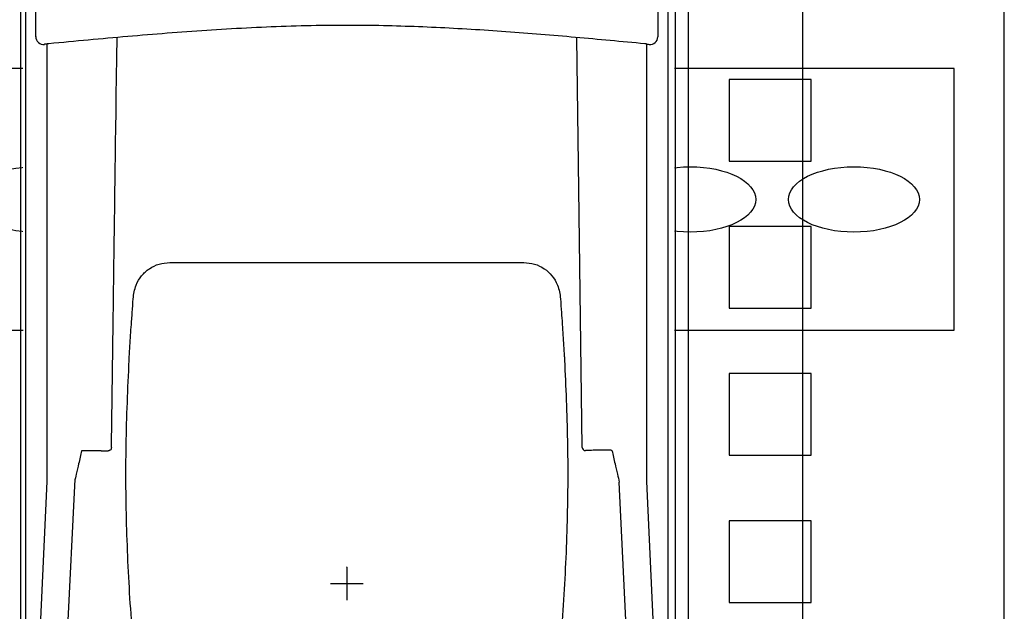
# Model space of a CAD drawing. Header units: millimetres. Extents: x -11513 to 3649, y 2330 to 12522.
# Tile 30 of 75: x -9678 to -9524, y 8339 to 8431. Entities that reach past the tile are written whole.
import ezdxf
from ezdxf.lldxf.tags import DXFTag

# ---------------------------------------------------------------- set-up
doc = ezdxf.new("R2010")
doc.units = ezdxf.units.MM
for name, color, linetype in [('Aparatura', 7, 'Continuous'), ('Rozłączniki listwowe', 7, 'Continuous'), ('WG1-00-901-0001-', 7, 'Continuous'), ('WG1-00-923-0035_', 7, 'Continuous')]:
    doc.layers.add(name, color=color, linetype=linetype)
tags = doc.linetypes.add('CENTER2', pattern=[28.575, 19.05, -3.175, 3.175, -3.175]).pattern_tags.tags
tags[10:11] = [DXFTag(74, 4), DXFTag(75, 0), DXFTag(340, '0'), DXFTag(46, 0.0), DXFTag(50, 0.0), DXFTag(44, 0.0), DXFTag(45, 0.0)]
tags[8:9] = [DXFTag(74, 4), DXFTag(75, 0), DXFTag(340, '0'), DXFTag(46, 0.0), DXFTag(50, 0.0), DXFTag(44, 0.0), DXFTag(45, 0.0)]
tags[6:7] = [DXFTag(74, 4), DXFTag(75, 0), DXFTag(340, '0'), DXFTag(46, 0.0), DXFTag(50, 0.0), DXFTag(44, 0.0), DXFTag(45, 0.0)]
tags[4:5] = [DXFTag(74, 4), DXFTag(75, 0), DXFTag(340, '0'), DXFTag(46, 0.0), DXFTag(50, 0.0), DXFTag(44, 0.0), DXFTag(45, 0.0)]

# ---------------------------------------------------------------- blocks, each defined once
blk = doc.blocks.new('wspornik rozłączników')
at = {"layer": 'Aparatura', "linetype": 'Continuous'}
blk.add_lwpolyline([(0, 0), (780, 0), (780, 40), (0, 40)], close=True, dxfattribs=at)
for centre in [(639.68, 20), (664.68, 20), (689.68, 20), (714.68, 20), (739.68, 20), (764.68, 20)]:
    blk.add_ellipse(centre, major_axis=(10, 0), ratio=0.5, dxfattribs=at)
blk = doc.blocks.new('rozmieszczenie aparatury cz siłowa')
blk.add_line((800, 152.11), (800, 966.3))
at = {"layer": 'Aparatura', "linetype": 'Continuous'}
blk.add_line((769.22, 40.94), (769.22, 1115.94), dxfattribs=at)
at = {"layer": 'WG1-00-901-0001-', "color": 7, "linetype": 'Continuous'}
blk.add_line((800, 0), (800, 845), dxfattribs=at)
at = {"layer": 'WG1-00-923-0035_', "color": 7, "linetype": 'CENTER2'}
blk.add_line((800, 152.11), (800, 966.3), dxfattribs=at)
at = {"layer": 'WG1-00-923-0035_', "color": 7, "linetype": 'Continuous'}
for p, q in [((751.76, 157.11), (751.76, 961.3)), ((758, 692.82), (758, 680.33)), ((770.49, 692.82), (758, 692.82)), ((770.49, 680.33), (770.49, 692.82)), ((758, 680.33), (770.49, 680.33)), ((758, 670.34), (758, 657.86)), ((770.49, 670.34), (758, 670.34)), ((770.49, 657.86), (770.49, 670.34)), ((758, 657.86), (770.49, 657.86)), ((758, 647.87), (758, 635.38)), ((770.49, 647.87), (758, 647.87)), ((770.49, 635.38), (770.49, 647.87)), ((758, 635.38), (770.49, 635.38)), ((758, 625.39), (758, 612.9)), ((770.49, 625.39), (758, 625.39)), ((770.49, 612.9), (770.49, 625.39)), ((758, 612.9), (770.49, 612.9))]:
    blk.add_line(p, q, dxfattribs=at)
blk.add_blockref('wspornik rozłączników', (12.36, 654.49))
blk = doc.blocks.new('ARS400-6-2V 400A PRO góra')
at = {"layer": 'Aparatura'}
for p, q in [((-2168.06, 5435.18), (-2168.06, 4757.49)), ((-2068.06, 4757.49), (-2068.06, 5435.18))]:
    blk.add_line(p, q, dxfattribs=at)
blk.add_wipeout([(-2168.06, 5435.18), (-2167.31, 4757.28), (-2068.35, 4757.28), (-2068.06, 5435.18)]).dxf.layer = 'Rozłączniki listwowe'
at = {"layer": 'Aparatura', "lineweight": 30}
for p, q in [((-2165.74, 5114.99), (-2165.74, 5140.36)), ((-2070.74, 5140.36), (-2070.74, 5114.99)), ((-2165.74, 5114.93), (-2165.74, 5114.99)), ((-2082.81, 5091.66), (-2083.12, 5114.75)), ((-2070.74, 5114.99), (-2070.74, 5114.93)), ((-2164.07, 5113.83), (-2164.07, 5046.99)), ((-2072.42, 5046.99), (-2072.42, 5113.83)), ((-2082.28, 5052.21), (-2082.81, 5091.66)), ((-2154.19, 5052.19), (-2154.13, 5056.6)), ((-2155.74, 5051.69), (-2154.69, 5051.69)), ((-2154.69, 5051.69), (-2154.67, 5051.69)), ((-2164.07, 5046.99), (-2166.92, 4984.84)), ((-2162.78, 4984.92), (-2159.74, 5047.36)), ((-2073.7, 4984.92), (-2076.63, 5046.88)), ((-2069.57, 4984.84), (-2072.42, 5046.99))]:
    blk.add_line(p, q, dxfattribs=at)
at = {"layer": 'Aparatura'}
for p, q in [((-2167.24, 5092.3), (-2167.24, 5120.2)), ((-2069.24, 5120.2), (-2069.24, 5095.31)), ((-2069.24, 5095.31), (-2069.24, 4972.83)), ((-2167.24, 4986.82), (-2167.24, 5092.3)), ((-2082.3, 5052.19), (-2082.28, 5052.21))]:
    blk.add_line(p, q, dxfattribs=at)
at = {"layer": 'Aparatura', "color": 30}
for p, q in [((-2118.24, 5033.89), (-2118.24, 5033.92)), ((-2118.24, 5033.87), (-2118.24, 5028.87)), ((-2115.74, 5031.37), (-2120.74, 5031.37))]:
    blk.add_line(p, q, dxfattribs=at)
at = {"layer": 'Aparatura', "lineweight": 30}
for centre, radius, start, end in [((-2164.54, 5114.99), 1.2, 180.0197, 275.1592), ((-2071.95, 5115), 1.21, 265.1883, 356.4836), ((-2081.78, 5052.21), 0.5, 180.8229, 270.1368)]:
    blk.add_arc(centre, radius, start, end, dxfattribs=at)
for points, knots in [([(-2072.75, 5113.89), (-2076.27, 5114.22), (-2083.32, 5114.88), (-2093.94, 5115.76), (-2104.61, 5116.42), (-2115.81, 5116.78), (-2127.52, 5116.62), (-2139.64, 5115.98), (-2151.72, 5115.02), (-2159.73, 5114.27), (-2163.74, 5113.89)], [0, 0, 0, 0, 0.1169047, 0.233798, 0.3511371, 0.4684416, 0.6009973, 0.7341906, 0.8670485, 1, 1, 1, 1]), ([(-2154.13, 5056.59), (-2154.06, 5061.62), (-2153.96, 5068.84), (-2153.85, 5077.15), (-2153.81, 5080.43), (-2153.32, 5114.85)], [0, 0, 0, 0, 0.604979, 0.8686, 1, 1, 1, 1]), ([(-2163.74, 5113.89), (-2163.83, 5113.88), (-2164, 5113.86), (-2164.22, 5113.84), (-2164.38, 5113.82), (-2164.43, 5113.8), (-2164.43, 5113.8), (-2164.44, 5113.8)], [0, 0, 0, 0, 0.235184, 0.470409, 0.705475, 0.939736, 1, 1, 1, 1]), ([(-2072.42, 5113.83), (-2072.42, 5113.83), (-2072.42, 5113.83), (-2072.42, 5113.83), (-2072.42, 5113.83), (-2072.61, 5113.88), (-2072.72, 5113.89), (-2072.75, 5113.89)], [0, 0, 0, 0, 0.2331762, 0.4663217, 0.7002331, 0.9350516, 1, 1, 1, 1]), ([(-2072.42, 5113.83), (-2072.3, 5113.82), (-2072.18, 5113.81), (-2072.06, 5113.8), (-2072.05, 5113.8)], [0, 0, 0, 0, 0.938489, 1, 1, 1, 1]), ([(-2158.74, 5051.69), (-2158.89, 5051.03), (-2159.17, 5049.83), (-2159.54, 5048.23), (-2159.76, 5047.29), (-2159.74, 5047.36)], [0, 0, 0, 0, 0.411993, 0.746215, 1, 1, 1, 1]), ([(-2155.74, 5051.69), (-2156.12, 5051.69), (-2157.12, 5051.69), (-2158.12, 5051.69), (-2158.74, 5051.69)], [0, 0, 0, 0, 0.3809799, 1, 1, 1, 1]), ([(-2154.19, 5052.19), (-2154.19, 5052.19), (-2154.19, 5052.14), (-2154.2, 5052.02), (-2154.28, 5051.86), (-2154.41, 5051.76), (-2154.54, 5051.7), (-2154.63, 5051.69), (-2154.67, 5051.69)], [0, 0, 0, 0, 0.0046894, 0.2432763, 0.5228477, 0.7218656, 0.8605765, 1, 1, 1, 1]), ([(-2080.08, 5051.76), (-2080.18, 5051.76), (-2080.45, 5051.76), (-2080.89, 5051.75), (-2081.32, 5051.74), (-2081.63, 5051.73), (-2081.76, 5051.72), (-2081.78, 5051.72), (-2081.78, 5051.71)], [0, 0, 0, 0, 0.125957, 0.327408, 0.528917, 0.730513, 0.93218, 1, 1, 1, 1]), ([(-2077.74, 5051.69), (-2077.74, 5051.69), (-2077.91, 5051.76), (-2078.51, 5051.76), (-2079.3, 5051.76), (-2080.08, 5051.76)], [0, 0, 0, 0, 0.002184, 0.03228, 1, 1, 1, 1]), ([(-2077.74, 5051.69), (-2077.59, 5051.03), (-2077.31, 5049.83), (-2076.94, 5048.23), (-2076.73, 5047.29), (-2076.63, 5046.88)], [0, 0, 0, 0, 0.411993, 0.746215, 1, 1, 1, 1])]:
    blk.add_open_spline(points, degree=3, knots=knots, dxfattribs=at)
at = {"layer": 'Aparatura'}
for points, knots in [([(-2151.09, 5071.83), (-2151.06, 5072.16), (-2150.96, 5073.18), (-2150.91, 5074.9), (-2150.59, 5076.85), (-2149.67, 5078.44), (-2148.45, 5079.56), (-2146.94, 5080.32), (-2145.84, 5080.42), (-2145.29, 5080.46)], [0, 0, 0, 0, 0.091775, 0.284915, 0.475877, 0.614361, 0.743636, 0.87171, 1, 1, 1, 1]), ([(-2145.29, 5080.46), (-2144.02, 5080.46), (-2141.48, 5080.46), (-2138.94, 5080.46), (-2123.75, 5080.46)], [0, 0, 0, 0, 0.500045, 1, 1, 1, 1]), ([(-2123.75, 5080.46), (-2097.54, 5080.46), (-2095, 5080.46), (-2092.47, 5080.46), (-2091.2, 5080.46)], [0, 0, 0, 0, 0.50008, 1, 1, 1, 1]), ([(-2091.2, 5080.46), (-2090.65, 5080.42), (-2089.54, 5080.32), (-2088.04, 5079.56), (-2086.82, 5078.44), (-2085.9, 5076.85), (-2085.57, 5074.9), (-2085.52, 5073.17), (-2085.42, 5072.16), (-2085.39, 5071.83)], [0, 0, 0, 0, 0.128289, 0.256359, 0.385601, 0.524136, 0.715263, 0.908569, 1, 1, 1, 1]), ([(-2151.46, 5066.15), (-2151.44, 5066.41), (-2151.36, 5067.71), (-2151.24, 5069.6), (-2151.13, 5071.27), (-2151.09, 5071.83)], [0, 0, 0, 0, 0.141832, 0.709308, 1, 1, 1, 1]), ([(-2085.39, 5071.83), (-2085.37, 5071.55), (-2085.29, 5070.17), (-2085.17, 5068.27), (-2085.06, 5066.68), (-2085.03, 5066.15)], [0, 0, 0, 0, 0.141832, 0.709307, 1, 1, 1, 1]), ([(-2151.48, 5065.53), (-2151.48, 5065.65), (-2151.47, 5065.87), (-2151.46, 5066.06), (-2151.46, 5066.15)], [0, 0, 0, 0, 0.506163, 1, 1, 1, 1]), ([(-2085.03, 5066.15), (-2085.02, 5066.05), (-2085.01, 5065.87), (-2085.01, 5065.64), (-2085, 5065.53)], [0, 0, 0, 0, 0.505864, 1, 1, 1, 1]), ([(-2146.18, 4989.67), (-2146.93, 4993.7), (-2148.44, 5001.75), (-2150.1, 5014.13), (-2151.29, 5026.75), (-2151.93, 5039.64), (-2152.06, 5052.58), (-2151.68, 5061.21), (-2151.48, 5065.53)], [0, 0, 0, 0, 0.16113, 0.322537, 0.491106, 0.659992, 0.829834, 1, 1, 1, 1]), ([(-2085, 5065.53), (-2084.82, 5061.44), (-2084.44, 5053.25), (-2084.53, 5040.76), (-2085.1, 5028.09), (-2086.26, 5015.25), (-2087.93, 5002.42), (-2089.51, 4993.92), (-2090.31, 4989.67)], [0, 0, 0, 0, 0.161125, 0.322525, 0.491093, 0.659978, 0.829827, 1, 1, 1, 1])]:
    blk.add_open_spline(points, degree=3, knots=knots, dxfattribs=at)

msp = doc.modelspace()

# ---------------------------------------------------------------- block references
at = {"xscale": 1.02, "yscale": 1.02, "zscale": 1.02}
msp.add_blockref('rozmieszczenie aparatury cz siłowa', (-10340.19, 7714.97), dxfattribs=at)

# ---------------------------------------------------------------- next in the draw order: block references
at = {"layer": 'Rozłączniki listwowe', "xscale": 1.02, "yscale": 1.02, "zscale": 1.02}
msp.add_blockref('ARS400-6-2V 400A PRO góra', (-7466, 3211.05), dxfattribs=at)

doc.saveas('drawing.dxf')
